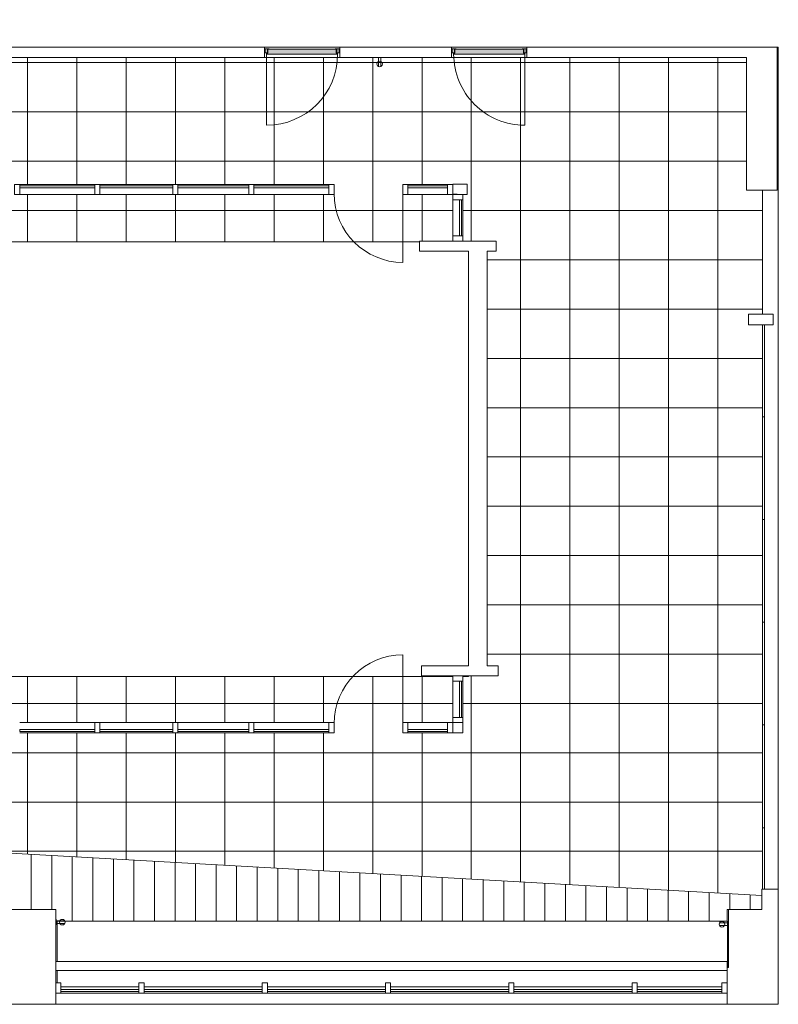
# Model space of a CAD drawing. Header units: inches. Extents: x -721 to 743, y -277 to 235.
# Tile 4 of 4: x 373 to 743, y -277 to 202. Entities that reach past the tile are written whole.
import ezdxf

# ---------------------------------------------------------------- set-up
doc = ezdxf.new("R2010")
doc.units = ezdxf.units.IN
doc.header["$MEASUREMENT"] = 0
for name, color, linetype, lineweight in [('A-ANNO-NOTE', 131, 'Continuous', 13), ('A-DETL-GENF', 92, 'Continuous', 13), ('A-DETL-GENF-HDLN', 1, 'Continuous', 13), ('A-DOOR', 31, 'Continuous', 13), ('A-FLOR', 192, 'Continuous', 13), ('A-FLOR-PATT', 8, 'Continuous', 13), ('A-GLAZ-CURT', 52, 'Continuous', 13), ('A-GLAZ-CWMG', 51, 'Continuous', 13), ('A-WALL', 113, 'Continuous', 13), ('E-ELEC-FIXT', 91, 'Continuous', 13), ('I-WALL', 2, 'Continuous', 13), ('M-EQPM', 50, 'Continuous', 13)]:
    doc.layers.add(name, color=color, linetype=linetype, lineweight=lineweight)

# ---------------------------------------------------------------- blocks, each defined once
blk = doc.blocks.new('Door Single Panel - 36_ x 102_-2236084-Level 15')
at = {"layer": 'A-DETL-GENF'}
blk.add_hatch(color=55, dxfattribs=at).paths.add_polyline_path([(17.27, -0.91), (17.27, -0.37), (16.62, -0.37), (16.62, 1.46), (-16.66, 1.46), (-16.66, -0.37), (-17.31, -0.37), (-17.31, -0.91), (2.51, -0.91)], flags=0)
at = {"layer": 'A-DETL-GENF-HDLN'}
h = blk.add_hatch(color=55, dxfattribs=at)
h.paths.add_polyline_path([(17.88, -0.26), (18, -0.14), (18, 1.59), (17.88, 1.71), (16.82, 1.51), (16.82, -0.14), (16.94, -0.26)], flags=0)
h.paths.add_polyline_path([(-17.88, -0.26), (-16.94, -0.26), (-16.82, -0.14), (-16.8, 1.55), (-17.88, 1.71), (-18, 1.59), (-18, -0.14)], flags=0)
h.paths.add_polyline_path([(16.78, 1.55), (17.88, 1.71), (16.11, 1.71), (16.03, 1.63), (16.11, 1.55)], flags=0)
h.paths.add_polyline_path([(-16.78, 1.55), (-16.11, 1.55), (-16.03, 1.63), (-16.11, 1.71), (-17.88, 1.71)], flags=0)
at = {"layer": 'A-DETL-GENF', "color": 55}
for p, q in [((-18, 1.59), (-18, 0.73)), ((-18, 0.73), (-18, -0.14)), ((-16.11, 1.71), (-17.88, 1.71)), ((-16.82, -0.14), (-16.82, 1.51)), ((-16.78, 1.55), (-16.11, 1.55)), ((16.62, 1.46), (-16.66, 1.46)), ((-16.66, 1.46), (-16.66, -0.37)), ((17.88, 1.71), (16.11, 1.71)), ((16.11, 1.55), (16.78, 1.55)), ((16.62, -0.37), (16.62, 1.46)), ((16.82, 1.51), (16.82, -0.14)), ((18, 0.73), (18, 1.59)), ((18, -0.14), (18, 0.73)), ((-17.88, -0.26), (-16.94, -0.26)), ((-16.66, -0.37), (-17.31, -0.37)), ((-17.31, -0.37), (-17.31, -0.91)), ((-17.31, -0.91), (17.27, -0.91)), ((17.27, -0.37), (16.62, -0.37)), ((16.94, -0.26), (17.88, -0.26)), ((17.27, -0.91), (17.27, -0.37))]:
    blk.add_line(p, q, dxfattribs=at)
for centre, radius, start, end in [((-17.88, 1.59), 0.118, 90, 180), ((-16.78, 1.51), 0.0394, 90, 180), ((-16.11, 1.63), 0.0789, 360, 90), ((-16.11, 1.63), 0.0789, 270, 1.0389), ((16.11, 1.63), 0.0789, 90, 180), ((16.11, 1.63), 0.0789, 178.9611, 270), ((16.78, 1.51), 0.0394, 360, 90), ((17.88, 1.59), 0.118, 360, 90), ((-17.88, -0.14), 0.118, 180, 270), ((-16.94, -0.14), 0.118, 270, 0), ((16.94, -0.14), 0.118, 180, 270), ((17.88, -0.14), 0.118, 270, 360)]:
    blk.add_arc(centre, radius, start, end, dxfattribs=at)
at = {"layer": 'A-DETL-GENF-HDLN', "color": 55}
blk.add_line((-17.31, -0.91), (-17.31, -35.49), dxfattribs=at)
blk.add_arc((-17.31, -0.91), 34.58, 270, 0, dxfattribs=at)
at = {"layer": 'A-DOOR', "color": 55}
for p, q in [((18.39, 2.5), (-18.39, 2.5)), ((-18.39, -2.5), (18.39, -2.5))]:
    blk.add_line(p, q, dxfattribs=at)
blk = doc.blocks.new('Door Single Panel - 36_ x 102_-2236063-Level 15')
at = {"layer": 'A-DETL-GENF'}
blk.add_hatch(color=55, dxfattribs=at).paths.add_polyline_path([(-17.31, 0.91), (-17.31, 0.37), (-16.66, 0.37), (-16.66, -1.46), (16.62, -1.46), (16.62, 0.37), (17.27, 0.37), (17.27, 0.91), (-12.38, 0.91)], flags=0)
at = {"layer": 'A-DETL-GENF-HDLN'}
h = blk.add_hatch(color=55, dxfattribs=at)
h.paths.add_polyline_path([(-16.94, 0.26), (-17.88, 0.26), (-18, 0.14), (-18, -1.59), (-17.88, -1.71), (-16.82, -1.51), (-16.82, 0.14)], flags=0)
h.paths.add_polyline_path([(16.94, 0.26), (16.82, 0.14), (16.8, -1.55), (17.88, -1.71), (18, -1.59), (18, 0.14), (17.88, 0.26)], flags=0)
h.paths.add_polyline_path([(-16.78, -1.55), (-17.88, -1.71), (-16.11, -1.71), (-16.03, -1.63), (-16.11, -1.55)], flags=0)
h.paths.add_polyline_path([(16.11, -1.55), (16.03, -1.63), (16.11, -1.71), (17.88, -1.71), (16.78, -1.55)], flags=0)
at = {"layer": 'A-DETL-GENF', "color": 55}
for p, q in [((-18, -0.73), (-18, 0.14)), ((-17.88, 0.26), (-16.94, 0.26)), ((-17.31, 0.91), (17.27, 0.91)), ((-17.31, 0.37), (-17.31, 0.91)), ((-16.66, 0.37), (-17.31, 0.37)), ((-16.82, 0.14), (-16.82, -1.51)), ((-16.66, -1.46), (-16.66, 0.37)), ((16.62, 0.37), (16.62, -1.46)), ((17.27, 0.37), (16.62, 0.37)), ((16.82, -1.51), (16.82, 0.14)), ((16.94, 0.26), (17.88, 0.26)), ((17.27, 0.91), (17.27, 0.37)), ((18, 0.14), (18, -0.73)), ((-18, -1.59), (-18, -0.73)), ((-16.11, -1.71), (-17.88, -1.71)), ((-16.78, -1.55), (-16.11, -1.55)), ((16.62, -1.46), (-16.66, -1.46)), ((16.11, -1.55), (16.78, -1.55)), ((17.88, -1.71), (16.11, -1.71)), ((18, -0.73), (18, -1.59))]:
    blk.add_line(p, q, dxfattribs=at)
for centre, radius, start, end in [((-17.88, 0.14), 0.118, 90, 180), ((-16.94, 0.14), 0.118, 360, 90), ((16.94, 0.14), 0.118, 90, 180), ((17.88, 0.14), 0.118, 0, 90), ((-17.88, -1.59), 0.118, 180, 270), ((-16.78, -1.51), 0.0394, 180, 270), ((-16.11, -1.63), 0.0789, 358.9611, 90), ((-16.11, -1.63), 0.0789, 270, 0), ((16.11, -1.63), 0.0789, 90, 181.0389), ((16.11, -1.63), 0.0789, 180, 270), ((16.78, -1.51), 0.0394, 270, 0), ((17.88, -1.59), 0.118, 270, 0)]:
    blk.add_arc(centre, radius, start, end, dxfattribs=at)
at = {"layer": 'A-DETL-GENF-HDLN', "color": 55}
blk.add_line((-17.31, 0.91), (-17.31, 35.49), dxfattribs=at)
blk.add_arc((-17.31, 0.91), 34.58, 360, 90, dxfattribs=at)
at = {"layer": 'A-DOOR', "color": 55}
for p, q in [((-18.39, 2.5), (18.39, 2.5)), ((18.39, -2.5), (-18.39, -2.5))]:
    blk.add_line(p, q, dxfattribs=at)
blk = doc.blocks.new('System Panel - Glazed-2238465-Level 15')
at = {"layer": 'A-GLAZ-CURT', "color": 8, "lineweight": 20}
for p, q in [((22.375, 1.75), (-22.375, 1.75)), ((-22.375, 1.75), (-22.375, 0.75)), ((-22.375, 0.75), (22.375, 0.75)), ((22.375, 0.75), (22.375, 1.75))]:
    blk.add_line(p, q, dxfattribs=at)
blk = doc.blocks.new('Rectangular Mullion - 2_5_ x 5_ rectangular 2-2238456-Level 15')
at = {"layer": 'A-GLAZ-CWMG', "color": 8, "lineweight": 20}
for p, q in [((0, 6), (-5.25, 6)), ((-5.25, 6), (-5.25, -6)), ((0, -6), (0, 6)), ((-5.25, -6), (0, -6))]:
    blk.add_line(p, q, dxfattribs=at)
blk = doc.blocks.new('System Panel - Glazed-2238520-Level 15')
at = {"layer": 'A-GLAZ-CURT', "color": 8, "lineweight": 20}
for p, q in [((25, 1.75), (-25, 1.75)), ((-25, 1.75), (-25, 0.75)), ((-25, 0.75), (25, 0.75)), ((25, 0.75), (25, 1.75))]:
    blk.add_line(p, q, dxfattribs=at)
blk = doc.blocks.new('System Panel - Glazed-2594239-Level 15')
at = {"layer": 'A-GLAZ-CURT', "color": 8, "lineweight": 20}
for p, q in [((14.98, 1.75), (-14.98, 1.75)), ((-14.98, 1.75), (-14.98, 0.75)), ((-14.98, 0.75), (14.98, 0.75)), ((14.98, 0.75), (14.98, 1.75))]:
    blk.add_line(p, q, dxfattribs=at)
blk = doc.blocks.new('System Panel - Glazed-2246619-Level 15')
at = {"layer": 'A-GLAZ-CURT', "color": 8, "lineweight": 20}
for p, q in [((20.625, 1.75), (-20.625, 1.75)), ((-20.625, 1.75), (-20.625, 0.75)), ((-20.625, 0.75), (20.625, 0.75)), ((20.625, 0.75), (20.625, 1.75))]:
    blk.add_line(p, q, dxfattribs=at)
blk = doc.blocks.new('Rectangular Mullion - 2_5_ x 5_ rectangular-2246615-Level 15')
at = {"layer": 'A-GLAZ-CWMG', "color": 55}
blk.add_line((673.86, -271.69), (715.11, -271.69), dxfattribs=at)
blk = doc.blocks.new('Rectangular Mullion - 2_5_ x 5_ rectangular-2246062-Level 15')
at = {"layer": 'A-GLAZ-CWMG', "color": 8, "lineweight": 20}
for p, q in [((-2.5, 2.5), (0, 2.5)), ((-2.5, -2.5), (-2.5, 2.5)), ((0, 2.5), (0, -2.5)), ((0, -2.5), (-2.5, -2.5))]:
    blk.add_line(p, q, dxfattribs=at)
blk = doc.blocks.new('Rectangular Mullion - 2_5_ x 5_ rectangular-2246063-Level 15')
at = {"layer": 'A-GLAZ-CWMG', "color": 8, "lineweight": 20}
for p, q in [((0, 2.5), (-2.5, 2.5)), ((-2.5, 2.5), (-2.5, -2.5)), ((0, -2.5), (0, 2.5)), ((-2.5, -2.5), (0, -2.5))]:
    blk.add_line(p, q, dxfattribs=at)
blk = doc.blocks.new('System Panel - Glazed-2246669-Level 15')
at = {"layer": 'A-GLAZ-CURT', "color": 8, "lineweight": 20}
for p, q in [((28.75, 1.75), (-28.75, 1.75)), ((-28.75, 1.75), (-28.75, 0.75)), ((-28.75, 0.75), (28.75, 0.75)), ((28.75, 0.75), (28.75, 1.75))]:
    blk.add_line(p, q, dxfattribs=at)
blk = doc.blocks.new('Rectangular Mullion - 2_5_ x 5_ rectangular-2246667-Level 15')
at = {"layer": 'A-GLAZ-CWMG', "color": 55}
blk.add_line((433.86, -271.69), (491.36, -271.69), dxfattribs=at)
blk = doc.blocks.new('Rectangular Mullion - 2_5_ x 5_ rectangular-2246160-Level 15')
at = {"layer": 'A-GLAZ-CWMG', "color": 8, "lineweight": 20}
for p, q in [((-1.25, 2.5), (1.25, 2.5)), ((-1.25, -2.5), (-1.25, 2.5)), ((1.25, 2.5), (1.25, -2.5)), ((1.25, -2.5), (-1.25, -2.5))]:
    blk.add_line(p, q, dxfattribs=at)
blk = doc.blocks.new('System Panel - Glazed-2246735-Level 15')
at = {"layer": 'A-GLAZ-CURT', "color": 8, "lineweight": 20}
for p, q in [((19, 1.75), (-19, 1.75)), ((-19, 1.75), (-19, 0.75)), ((-19, 0.75), (19, 0.75)), ((19, 0.75), (19, 1.75))]:
    blk.add_line(p, q, dxfattribs=at)
blk = doc.blocks.new('Rectangular Mullion - 2_5_ x 5_ rectangular-2246734-Level 15')
at = {"layer": 'A-GLAZ-CWMG', "color": 55}
blk.add_line((393.36, -271.69), (431.36, -271.69), dxfattribs=at)
blk = doc.blocks.new('Radiator - Radiator-2247197-Level 15')
at = {"layer": 'M-EQPM', "color": 55}
for p, q in [((391.61, -236.63), (391.61, -256.28)), ((717.79, -236.63), (391.61, -236.63)), ((717.79, -259.19), (717.79, -236.63)), ((391.61, -260.74), (391.61, -266.69)), ((393.36, -268.69), (431.36, -268.69)), ((433.86, -268.69), (491.36, -268.69)), ((493.86, -268.69), (551.36, -268.69)), ((553.86, -268.69), (611.36, -268.69)), ((613.86, -268.69), (671.36, -268.69)), ((673.86, -268.69), (715.11, -268.69))]:
    blk.add_line(p, q, dxfattribs=at)
blk = doc.blocks.new('Radiator3 - Radiator-2247351-Level 15')
at = {"layer": 'M-EQPM', "color": 55}
for p, q in [((717.61, -256.28), (390.86, -256.28)), ((717.61, -259.19), (717.61, -256.28)), ((390.86, -260.74), (717.61, -260.74))]:
    blk.add_line(p, q, dxfattribs=at)
blk = doc.blocks.new('Door-Curtain-Wall-Single-Glass - Door-Curtain-Wall-Single-Wood-2380257-Level 15')
at = {"layer": 'A-DOOR', "color": 55}
blk.add_line((16.75, 2.5), (16.75, 35.5), dxfattribs=at)
blk.add_arc((16.75, 2), 33.5, 90, 180, dxfattribs=at)
blk = doc.blocks.new('Rectangular Mullion - 2_5_ x 5_ rectangular-2353098-Level 15')
at = {"layer": 'A-GLAZ-CWMG', "color": 8, "lineweight": 20}
for p, q in [((0, 2.5), (-2.5, 2.5)), ((-2.5, 2.5), (-2.5, -2.5)), ((0, -2.5), (0, 2.5)), ((-2.5, -2.5), (0, -2.5))]:
    blk.add_line(p, q, dxfattribs=at)
blk = doc.blocks.new('System Panel - Glazed-2353099-Level 15')
at = {"layer": 'A-GLAZ-CURT', "color": 8, "lineweight": 20}
for p, q in [((9.625, 1.75), (-9.625, 1.75)), ((-9.625, 1.75), (-9.625, 0.75)), ((-9.625, 0.75), (9.625, 0.75)), ((9.625, 0.75), (9.625, 1.75))]:
    blk.add_line(p, q, dxfattribs=at)
blk = doc.blocks.new('System Panel - Glazed-2354489-Level 15')
at = {"layer": 'A-GLAZ-CURT', "color": 8, "lineweight": 20}
for p, q in [((18.25, 1.75), (-18.25, 1.75)), ((-18.25, 1.75), (-18.25, 0.75)), ((-18.25, 0.75), (18.25, 0.75)), ((18.25, 0.75), (18.25, 1.75))]:
    blk.add_line(p, q, dxfattribs=at)
blk = doc.blocks.new('System Panel - Glazed-2354490-Level 15')
at = {"layer": 'A-GLAZ-CURT', "color": 8, "lineweight": 20}
for p, q in [((17.25, 1.75), (-17.25, 1.75)), ((-17.25, 1.75), (-17.25, 0.75)), ((-17.25, 0.75), (17.25, 0.75)), ((17.25, 0.75), (17.25, 1.75))]:
    blk.add_line(p, q, dxfattribs=at)
blk = doc.blocks.new('System Panel - Glazed-2354488-Level 15')
at = {"layer": 'A-GLAZ-CURT', "color": 8, "lineweight": 20}
for p, q in [((17.75, 1.75), (-17.75, 1.75)), ((-17.75, 1.75), (-17.75, 0.75)), ((-17.75, 0.75), (17.75, 0.75)), ((17.75, 0.75), (17.75, 1.75))]:
    blk.add_line(p, q, dxfattribs=at)
blk = doc.blocks.new('Rectangular Mullion - 2_5_ x 5_ rectangular-2353001-Level 15')
at = {"layer": 'A-GLAZ-CWMG', "color": 55}
for p, q in [((134.31, -140.06), (153.56, -140.06)), ((153.56, -145.06), (134.31, -145.06))]:
    blk.add_line(p, q, dxfattribs=at)
blk = doc.blocks.new('Rectangular Mullion - 2_5_ x 5_ rectangular-2354402-Level 15')
at = {"layer": 'A-GLAZ-CWMG', "color": 55}
for p, q in [((487.31, -140.06), (523.81, -140.06)), ((523.81, -145.06), (487.31, -145.06))]:
    blk.add_line(p, q, dxfattribs=at)
blk = doc.blocks.new('Rectangular Mullion - 2_5_ x 5_ rectangular-2354403-Level 15')
at = {"layer": 'A-GLAZ-CWMG', "color": 55}
for p, q in [((450.31, -140.06), (484.81, -140.06)), ((484.81, -145.06), (450.31, -145.06))]:
    blk.add_line(p, q, dxfattribs=at)
blk = doc.blocks.new('Rectangular Mullion - 2_5_ x 5_ rectangular-2354404-Level 15')
at = {"layer": 'A-GLAZ-CWMG', "color": 55}
for p, q in [((412.31, -140.06), (447.81, -140.06)), ((447.81, -145.06), (412.31, -145.06))]:
    blk.add_line(p, q, dxfattribs=at)
blk = doc.blocks.new('Rectangular Mullion - 2_5_ x 5_ rectangular-2353096-Level 15')
at = {"layer": 'A-GLAZ-CWMG', "color": 8, "lineweight": 20}
for p, q in [((-1.25, 2.5), (1.25, 2.5)), ((-1.25, -2.5), (-1.25, 2.5)), ((1.25, 2.5), (1.25, -2.5)), ((1.25, -2.5), (-1.25, -2.5))]:
    blk.add_line(p, q, dxfattribs=at)
blk = doc.blocks.new('System Panel - Glazed-2354727-Level 15')
at = {"layer": 'A-GLAZ-CURT', "color": 8, "lineweight": 20}
for p, q in [((8.87, 1.75), (-8.87, 1.75)), ((-8.87, 1.75), (-8.87, 0.75)), ((-8.87, 0.75), (8.87, 0.75)), ((8.87, 0.75), (8.87, 1.75))]:
    blk.add_line(p, q, dxfattribs=at)
blk = doc.blocks.new('Rectangular Mullion - 2_5_ x 5_ rectangular-2353100-Level 15')
at = {"layer": 'A-GLAZ-CWMG', "color": 8, "lineweight": 20}
for p, q in [((-2.5, 2.5), (0, 2.5)), ((-2.5, -2.5), (-2.5, 2.5)), ((0, 2.5), (0, -2.5)), ((0, -2.5), (-2.5, -2.5))]:
    blk.add_line(p, q, dxfattribs=at)
blk = doc.blocks.new('Rectangular Mullion - 2_5_ x 5_ rectangular-2354648-Level 15')
at = {"layer": 'A-GLAZ-CWMG', "color": 55}
for p, q in [((584.06, -137.56), (584.06, -119.82)), ((589.06, -119.82), (589.06, -137.56))]:
    blk.add_line(p, q, dxfattribs=at)
blk = doc.blocks.new('Door-Curtain-Wall-Single-Glass - Door-Curtain-Wall-Single-Wood-2380260-Level 15')
at = {"layer": 'A-DOOR', "color": 55}
blk.add_line((16.75, -2.5), (16.75, -35.5), dxfattribs=at)
blk.add_arc((16.75, -2), 33.5, 180, 270, dxfattribs=at)
blk = doc.blocks.new('Rectangular Mullion - 2_5_ x 5_ rectangular-2376349-Level 15')
at = {"layer": 'A-GLAZ-CWMG', "color": 8, "lineweight": 20}
for p, q in [((0, 2.5), (-2.5, 2.5)), ((-2.5, 2.5), (-2.5, -2.5)), ((0, -2.5), (0, 2.5)), ((-2.5, -2.5), (0, -2.5))]:
    blk.add_line(p, q, dxfattribs=at)
blk = doc.blocks.new('System Panel - Glazed-2376350-Level 15')
at = {"layer": 'A-GLAZ-CURT', "color": 8, "lineweight": 20}
for p, q in [((9.625, -0.75), (-9.625, -0.75)), ((-9.625, -0.75), (-9.625, -1.75)), ((-9.625, -1.75), (9.625, -1.75)), ((9.625, -1.75), (9.625, -0.75))]:
    blk.add_line(p, q, dxfattribs=at)
blk = doc.blocks.new('System Panel - Glazed-2376364-Level 15')
at = {"layer": 'A-GLAZ-CURT', "color": 8, "lineweight": 20}
for p, q in [((18.25, -0.75), (-18.25, -0.75)), ((-18.25, -0.75), (-18.25, -1.75)), ((-18.25, -1.75), (18.25, -1.75)), ((18.25, -1.75), (18.25, -0.75))]:
    blk.add_line(p, q, dxfattribs=at)
blk = doc.blocks.new('System Panel - Glazed-2376365-Level 15')
at = {"layer": 'A-GLAZ-CURT', "color": 8, "lineweight": 20}
for p, q in [((17.25, -0.75), (-17.25, -0.75)), ((-17.25, -0.75), (-17.25, -1.75)), ((-17.25, -1.75), (17.25, -1.75)), ((17.25, -1.75), (17.25, -0.75))]:
    blk.add_line(p, q, dxfattribs=at)
blk = doc.blocks.new('System Panel - Glazed-2376366-Level 15')
at = {"layer": 'A-GLAZ-CURT', "color": 8, "lineweight": 20}
for p, q in [((17.75, -0.75), (-17.75, -0.75)), ((-17.75, -0.75), (-17.75, -1.75)), ((-17.75, -1.75), (17.75, -1.75)), ((17.75, -1.75), (17.75, -0.75))]:
    blk.add_line(p, q, dxfattribs=at)
blk = doc.blocks.new('Rectangular Mullion - 2_5_ x 5_ rectangular-2376320-Level 15')
at = {"layer": 'A-GLAZ-CWMG', "color": 55}
for p, q in [((562.31, 122.03), (581.56, 122.03)), ((581.56, 117.03), (562.31, 117.03))]:
    blk.add_line(p, q, dxfattribs=at)
blk = doc.blocks.new('Rectangular Mullion - 2_5_ x 5_ rectangular-2376321-Level 15')
at = {"layer": 'A-GLAZ-CWMG', "color": 55}
for p, q in [((487.31, 122.03), (523.81, 122.03)), ((523.81, 117.03), (487.31, 117.03))]:
    blk.add_line(p, q, dxfattribs=at)
blk = doc.blocks.new('Rectangular Mullion - 2_5_ x 5_ rectangular-2376322-Level 15')
at = {"layer": 'A-GLAZ-CWMG', "color": 55}
for p, q in [((450.31, 122.03), (484.81, 122.03)), ((484.81, 117.03), (450.31, 117.03))]:
    blk.add_line(p, q, dxfattribs=at)
blk = doc.blocks.new('Rectangular Mullion - 2_5_ x 5_ rectangular-2376323-Level 15')
at = {"layer": 'A-GLAZ-CWMG', "color": 55}
for p, q in [((412.31, 122.03), (447.81, 122.03)), ((447.81, 117.03), (412.31, 117.03))]:
    blk.add_line(p, q, dxfattribs=at)
blk = doc.blocks.new('Rectangular Mullion - 2_5_ x 5_ rectangular-2376326-Level 15')
at = {"layer": 'A-GLAZ-CWMG', "color": 8, "lineweight": 20}
for p, q in [((-1.25, 2.5), (1.25, 2.5)), ((-1.25, -2.5), (-1.25, 2.5)), ((1.25, 2.5), (1.25, -2.5)), ((1.25, -2.5), (-1.25, -2.5))]:
    blk.add_line(p, q, dxfattribs=at)
blk = doc.blocks.new('System Panel - Glazed-2376394-Level 15')
at = {"layer": 'A-GLAZ-CURT', "color": 8, "lineweight": 20}
for p, q in [((8.8, -0.75), (-8.8, -0.75)), ((-8.8, -0.75), (-8.8, -1.75)), ((-8.8, -1.75), (8.8, -1.75)), ((8.8, -1.75), (8.8, -0.75))]:
    blk.add_line(p, q, dxfattribs=at)
blk = doc.blocks.new('Rectangular Mullion - 2_5_ x 5_ rectangular-2376352-Level 15')
at = {"layer": 'A-GLAZ-CWMG', "color": 8, "lineweight": 20}
for p, q in [((-2.5, 2.5), (0, 2.5)), ((-2.5, -2.5), (-2.5, 2.5)), ((0, 2.5), (0, -2.5)), ((0, -2.5), (-2.5, -2.5))]:
    blk.add_line(p, q, dxfattribs=at)
blk = doc.blocks.new('Rectangular Mullion - 2_5_ x 5_ rectangular-2376373-Level 15')
at = {"layer": 'A-GLAZ-CWMG', "color": 55}
for p, q in [((584.06, 96.92), (584.06, 114.53)), ((589.06, 114.53), (589.06, 96.92))]:
    blk.add_line(p, q, dxfattribs=at)
blk = doc.blocks.new('Power-Recessed-All2 - Duplex-Standard 2-V4-Level 15')
at = {"layer": 'E-ELEC-FIXT', "color": 55}
for p, q in [((26.61, -235.81), (26.43, -235.81)), ((26.43, -238.56), (26.61, -238.56)), ((26.61, -235.81), (26.61, -238.56))]:
    blk.add_line(p, q, dxfattribs=at)

msp = doc.modelspace()

# ---------------------------------------------------------------- hatches: boundary and pattern name
at = {"layer": 'A-FLOR-PATT', "lineweight": 9}
h = msp.add_hatch(dxfattribs=at)
h.set_pattern_fill('FP_3', color=135, style=0, pattern_type=2)
h.set_pattern_definition([(0, (257.12, 61.28), (0, 24), []), (90, (257.12, 61.28), (-24, 1e-15), [])])
h.paths.add_polyline_path([(734.56, -224.19), (734.56, -221.16), (734.81, -221.16), (734.81, 53.56), (728.06, 53.56), (728.06, 58.81), (734.81, 58.81), (734.81, 119.14), (727.05, 119.14), (727.05, 183.81), (-109.69, 183.81), (-109.69, 197.2), (-109.85, 197.2), (-109.85, 200.45), (-142.08, 200.45), (-142.08, 201.45), (-109.85, 201.45), (-109.85, 202.2), (-240.08, 202.2), (-240.08, 201.45), (-208.08, 201.45), (-208.08, 200.45), (-240.08, 200.45), (-240.08, 197.2), (-241.06, 197.2), (-241.06, -169.29), (680.66, -221.16)], flags=0)
h.paths.add_polyline_path([(584.06, 117.03), (586.17, 117.03), (586.17, 117.18), (584.06, 117.18)], flags=0)
h.paths.add_polyline_path([(581.56, -145.06), (559.81, -145.06), (559.81, -140.06), (584.06, -140.06), (584.06, -117.54), (161.06, -117.54), (161.06, -140.06), (186.31, -140.06), (186.31, -145.06), (131.81, -145.06), (131.81, -140.06), (156.06, -140.06), (156.06, -117.54), (-14.94, -117.54), (-14.94, -140.06), (98.31, -140.06), (98.31, -145.06), (-19.94, -145.06), (-19.94, -117.54), (-23.05, -117.54), (-23.05, -117.06), (-35.64, -117.06), (-35.64, -112.06), (-32.05, -112.06), (-32.05, 89.03), (-36.3, 89.03), (-36.3, 94.03), (-19.94, 94.03), (-19.94, 117.18), (-20.83, 117.18), (-20.83, 122.18), (-15.83, 122.18), (-15.83, 122.03), (98.31, 122.03), (98.31, 117.03), (-14.94, 117.03), (-14.94, 94.03), (-0.3, 94.03), (-0.3, 93.98), (140.27, 93.98), (140.27, 94.14), (155.49, 94.14), (155.49, 94.28), (156.06, 94.28), (156.06, 116.28), (155.49, 116.28), (155.49, 117.03), (131.81, 117.03), (131.81, 122.03), (155.49, 122.03), (155.49, 122.18), (160.49, 122.18), (160.49, 122.03), (186.31, 122.03), (186.31, 117.03), (160.49, 117.03), (160.49, 116.28), (161.06, 116.28), (161.06, 94.28), (160.49, 94.28), (160.49, 94.14), (176.27, 94.14), (176.27, 93.98), (567.91, 93.98), (567.91, 94.42), (584.06, 94.42), (584.06, 117.03), (559.81, 117.03), (559.81, 122.03), (584.06, 122.03), (584.06, 122.18), (591.17, 122.18), (591.17, 117.03), (589.06, 117.03), (589.06, 94.42), (605.16, 94.42), (605.16, 89.42), (600.79, 89.42), (600.79, -112.32), (606.21, -112.32), (606.21, -117.32), (591.79, -117.32), (591.79, -117.54), (589.06, -117.54), (589.06, -145.06), (584.06, -145.06)], flags=0)
h.paths.add_polyline_path([(526.31, -145.06), (219.81, -145.06), (219.81, -140.06), (526.31, -140.06), (526.31, -144.31)], flags=0)
h.paths.add_polyline_path([(526.31, 117.03), (219.81, 117.03), (219.81, 122.03), (526.31, 122.03), (526.31, 119.72)], flags=0)
h = msp.add_hatch(dxfattribs=at)
h.set_pattern_fill('FP_2', style=0, pattern_type=2)
h.set_pattern_definition([(270, (-351.093, -276.302), (10, 6e-16), [])])
h.paths.add_polyline_path([(390.86, -266.69), (391.61, -266.69), (391.61, -260.74), (390.86, -260.74)], flags=0)
h.paths.add_polyline_path([(-13.33, -266.69), (-10.83, -266.69), (-10.83, -262.69), (-337.57, -262.69), (-337.57, -266.69), (-54.58, -266.69)], flags=0)
h.paths.add_polyline_path([(26.43, -266.69), (26.86, -266.69), (26.86, -260.74), (26.43, -260.74)], flags=0)
h.paths.add_polyline_path([(26.86, -256.28), (26.86, -236.63), (353.17, -236.63), (353.17, -231.08), (390.86, -231.08), (390.86, -235.81), (391.05, -235.81), (391.05, -238.56), (390.86, -238.56), (390.86, -256.28), (391.61, -256.28), (391.61, -236.63), (717.71, -236.63), (717.71, -230.97), (734.56, -230.97), (734.56, -224.19), (-238.06, -169.46), (-238.06, 182.42), (-509.56, 182.42), (-535.72, 156.26), (-537.14, 157.67), (-512.39, 182.42), (-580.73, 182.42), (-555.98, 157.67), (-557.4, 156.26), (-583.56, 182.42), (-716.06, 182.42), (-716.06, 123.54), (-632.88, 123.54), (-632.88, 117.54), (-668.7, 117.54), (-668.7, -187.31), (-630.94, -187.31), (-630.94, -193.31), (-702.31, -193.31), (-702.31, -236.63), (-375.56, -236.63), (-375.56, -232.25), (-337.57, -232.25), (-337.57, -236.63), (-10.83, -236.63), (-10.83, -231.14), (26.43, -231.14), (26.43, -235.81), (26.61, -235.81), (26.61, -238.56), (26.43, -238.56), (26.43, -256.28), (26.61, -256.28)], flags=0)
h.paths.add_polyline_path([(-397.24, -48.1), (-401.76, -47.6), (-406.21, -46.63), (-410.52, -45.17), (-414.64, -43.27), (-418.54, -40.92), (-422.16, -38.17), (-425.46, -35.04), (-428.41, -31.58), (-430.96, -27.81), (-433.09, -23.79), (-434.77, -19.57), (-435.99, -15.19), (-436.72, -10.7), (-436.97, -6.16), (-436.72, -1.62), (-435.99, 2.87), (-434.77, 7.25), (-433.09, 11.48), (-430.96, 15.5), (-428.41, 19.26), (-425.46, 22.73), (-422.16, 25.85), (-418.54, 28.61), (-414.64, 30.95), (-410.52, 32.86), (-406.21, 34.31), (-401.76, 35.29), (-397.24, 35.78), (-392.7, 35.78), (-388.18, 35.29), (-383.73, 34.31), (-379.42, 32.86), (-375.3, 30.95), (-371.4, 28.61), (-367.78, 25.85), (-364.48, 22.73), (-361.53, 19.26), (-358.98, 15.5), (-356.85, 11.48), (-355.17, 7.25), (-353.95, 2.87), (-353.22, -1.62), (-352.97, -6.16), (-353.22, -10.7), (-353.95, -15.19), (-355.17, -19.57), (-356.85, -23.79), (-358.98, -27.81), (-361.53, -31.58), (-364.48, -35.04), (-367.78, -38.17), (-371.4, -40.92), (-375.3, -43.27), (-379.42, -45.17), (-383.73, -46.63), (-388.18, -47.6), (-392.7, -48.1), (-394.46, -48.1)], flags=0)
h.paths.add_polyline_path([(-461.73, 32.49), (-466.28, 32.49), (-470.8, 32.98), (-475.24, 33.96), (-479.55, 35.41), (-483.68, 37.32), (-487.58, 39.67), (-491.2, 42.42), (-494.5, 45.55), (-497.44, 49.01), (-499.99, 52.78), (-502.13, 56.79), (-503.81, 61.02), (-505.02, 65.4), (-505.76, 69.89), (-506.01, 74.43), (-505.76, 78.97), (-505.02, 83.46), (-503.81, 87.84), (-502.13, 92.07), (-499.99, 96.08), (-497.44, 99.85), (-494.5, 103.31), (-491.2, 106.44), (-487.58, 109.19), (-483.68, 111.54), (-479.55, 113.45), (-475.24, 114.9), (-470.8, 115.88), (-466.28, 116.37), (-461.73, 116.37), (-457.21, 115.88), (-452.77, 114.9), (-448.46, 113.45), (-444.33, 111.54), (-440.44, 109.19), (-436.82, 106.44), (-433.52, 103.31), (-430.57, 99.85), (-428.02, 96.08), (-425.89, 92.07), (-424.21, 87.84), (-422.99, 83.46), (-422.25, 78.97), (-422.01, 74.43), (-422.25, 69.89), (-422.99, 65.4), (-424.21, 61.02), (-425.89, 56.79), (-428.02, 52.78), (-430.57, 49.01), (-433.52, 45.55), (-436.82, 42.42), (-440.44, 39.67), (-444.33, 37.32), (-448.46, 35.41), (-452.77, 33.96), (-457.21, 32.98)], flags=0)
h.paths.add_polyline_path([(-329.21, 39.74), (-333.73, 40.24), (-338.17, 41.21), (-342.48, 42.67), (-346.61, 44.58), (-350.5, 46.92), (-354.12, 49.67), (-357.43, 52.8), (-360.37, 56.27), (-362.92, 60.03), (-365.05, 64.05), (-366.73, 68.27), (-367.95, 72.65), (-368.69, 77.14), (-368.93, 81.68), (-368.69, 86.22), (-367.95, 90.71), (-366.73, 95.09), (-365.05, 99.32), (-362.92, 103.34), (-360.37, 107.1), (-357.43, 110.57), (-354.12, 113.69), (-350.5, 116.45), (-346.61, 118.79), (-342.48, 120.7), (-338.17, 122.15), (-333.73, 123.13), (-329.21, 123.62), (-324.66, 123.62), (-320.14, 123.13), (-315.7, 122.15), (-311.39, 120.7), (-307.26, 118.79), (-303.36, 116.45), (-299.74, 113.69), (-296.44, 110.57), (-293.5, 107.1), (-290.95, 103.34), (-288.82, 99.32), (-287.13, 95.09), (-285.92, 90.71), (-285.18, 86.22), (-284.93, 81.68), (-285.18, 77.14), (-285.92, 72.65), (-287.13, 68.27), (-288.82, 64.05), (-290.95, 60.03), (-293.59, 56.15), (-296.44, 52.8), (-299.74, 49.67), (-303.36, 46.92), (-307.26, 44.58), (-311.39, 42.67), (-315.7, 41.21), (-320.14, 40.24), (-324.66, 39.74)], flags=0)

# ---------------------------------------------------------------- linework, layer by layer
at = {"layer": 'A-ANNO-NOTE', "color": 55}
for p, q in [((547.88, 183.81), (547.88, 181.85)), ((547.88, 183.81), (547.88, 179.41)), ((549.12, 183.81), (549.12, 181.85)), ((549.12, 183.81), (549.12, 179.41)), ((390.86, -236.57), (392.82, -236.57)), ((390.86, -236.57), (395.26, -236.57)), ((390.86, -237.8), (392.82, -237.8)), ((390.86, -237.8), (395.26, -237.8)), ((718.29, -237.57), (713.89, -237.57)), ((718.29, -238.8), (713.89, -238.8)), ((718.29, -237.57), (716.34, -237.57)), ((718.29, -238.8), (716.34, -238.8))]:
    msp.add_line(p, q, dxfattribs=at)
for centre in [(548.5, 180.63), (394.04, -237.19), (715.12, -238.19)]:
    msp.add_circle(centre, 1.37, dxfattribs=at)
at = {"layer": 'A-FLOR', "color": 55}
for p, q in [((529.2, 188.81), (492.41, 188.81)), ((620.2, 188.81), (583.41, 188.81)), ((742.56, 188.81), (742.06, 188.81)), ((742.56, -221.16), (742.56, 188.81)), ((529.2, 183.81), (492.41, 183.81)), ((620.2, 183.81), (583.41, 183.81)), ((734.81, 58.81), (734.81, 119.14)), ((176.27, 93.98), (567.91, 93.98)), ((584.06, -117.54), (161.06, -117.54)), ((591.79, -117.54), (589.06, -117.54)), ((591.79, -117.32), (591.79, -117.54)), ((-241.06, -169.29), (734.56, -224.19)), ((717.71, -236.63), (717.71, -230.97)), ((717.71, -230.97), (718.29, -230.97)), ((390.86, -277.19), (717.61, -277.19))]:
    msp.add_line(p, q, dxfattribs=at)
at = {"layer": 'A-WALL', "color": 8, "lineweight": 20}
for p, q in [((727.05, 183.81), (727.05, 119.14)), ((727.05, 119.14), (737.06, 119.14)), ((591.79, 89.42), (591.79, -112.32)), ((600.79, -112.32), (600.79, 89.42)), ((734.56, -221.16), (734.56, -230.97)), ((742.56, -221.16), (734.56, -221.16)), ((742.56, -277.19), (742.56, -221.16)), ((390.86, -231.08), (353.17, -231.08)), ((390.86, -259.19), (390.86, -231.08)), ((718.29, -230.97), (718.29, -259.19)), ((734.56, -230.97), (718.29, -230.97)), ((390.86, -277.19), (390.86, -259.19)), ((718.29, -259.19), (717.61, -259.19)), ((717.61, -259.19), (717.61, -277.19)), ((353.17, -277.19), (390.86, -277.19)), ((717.61, -277.19), (742.56, -277.19))]:
    msp.add_line(p, q, dxfattribs=at)
at = {"layer": 'I-WALL', "color": 8, "lineweight": 20}
for p, q in [((492.41, 188.81), (250.2, 188.81)), ((492.41, 183.81), (492.41, 188.81)), ((583.41, 188.81), (529.2, 188.81)), ((529.2, 188.81), (529.2, 183.81)), ((583.41, 183.81), (583.41, 188.81)), ((742.06, 188.81), (620.2, 188.81)), ((620.2, 188.81), (620.2, 183.81)), ((742.06, 119.14), (742.06, 188.81)), ((250.2, 183.81), (492.41, 183.81)), ((529.2, 183.81), (583.41, 183.81)), ((620.2, 183.81), (727.05, 183.81)), ((591.17, 122.18), (584.06, 122.18)), ((584.06, 122.18), (584.06, 117.18)), ((591.17, 117.03), (591.17, 122.18)), ((584.06, 117.18), (586.17, 117.18)), ((586.17, 117.18), (586.17, 117.03)), ((586.17, 117.03), (591.17, 117.03)), ((737.06, 119.14), (742.06, 119.14)), ((605.16, 94.42), (567.91, 94.42)), ((567.91, 94.42), (567.91, 89.42)), ((605.16, 89.42), (605.16, 94.42)), ((567.91, 89.42), (591.79, 89.42)), ((600.79, 89.42), (605.16, 89.42)), ((591.79, -112.32), (568.96, -112.32)), ((568.96, -112.32), (568.96, -117.32)), ((606.21, -112.32), (600.79, -112.32)), ((606.21, -117.32), (606.21, -112.32)), ((568.96, -117.32), (606.21, -117.32)), ((589.06, -140.06), (584.06, -140.06)), ((584.06, -140.06), (584.06, -145.06)), ((589.06, -145.06), (589.06, -140.06)), ((584.06, -145.06), (589.06, -145.06))]:
    msp.add_line(p, q, dxfattribs=at)

# ---------------------------------------------------------------- block references
at = {"layer": 'A-DOOR', "color": 55}
for name, p in [('Door Single Panel - 36_ x 102_-2236084-Level 15', (510.81, 186.31)), ('Door-Curtain-Wall-Single-Glass - Door-Curtain-Wall-Single-Wood-2380260-Level 15', (543.06, 119.53)), ('Door-Curtain-Wall-Single-Glass - Door-Curtain-Wall-Single-Wood-2380257-Level 15', (543.06, -142.56))]:
    msp.add_blockref(name, p, dxfattribs=at)
at = {"layer": 'A-DOOR', "color": 55, "rotation": 180}
msp.add_blockref('Door Single Panel - 36_ x 102_-2236063-Level 15', (601.81, 186.31), dxfattribs=at)
at = {"layer": 'A-GLAZ-CURT', "color": 55}
for name, p, rotation in [('System Panel - Glazed-2376364-Level 15', (391.56, 119.53), 180), ('System Panel - Glazed-2376366-Level 15', (430.06, 119.53), 180), ('System Panel - Glazed-2376365-Level 15', (467.56, 119.53), 180), ('System Panel - Glazed-2376364-Level 15', (505.56, 119.53), 180), ('System Panel - Glazed-2376350-Level 15', (571.94, 119.53), 180), ('System Panel - Glazed-2376394-Level 15', (586.56, 105.73), 89.99999999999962), ('System Panel - Glazed-2238465-Level 15', (734.06, 31.19), 269.9999999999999), ('System Panel - Glazed-2238520-Level 15', (734.06, -16.19), 269.9999999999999), ('System Panel - Glazed-2238520-Level 15', (734.06, -66.19), 269.9999999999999), ('System Panel - Glazed-2238520-Level 15', (734.06, -116.19), 269.9999999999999), ('System Panel - Glazed-2354727-Level 15', (586.56, -128.69), 270), ('System Panel - Glazed-2354489-Level 15', (391.56, -142.56), 180), ('System Panel - Glazed-2354488-Level 15', (430.06, -142.56), 180), ('System Panel - Glazed-2354490-Level 15', (467.56, -142.56), 180), ('System Panel - Glazed-2354489-Level 15', (505.56, -142.56), 180), ('System Panel - Glazed-2353099-Level 15', (571.94, -142.56), 180), ('System Panel - Glazed-2238520-Level 15', (734.06, -166.19), 269.9999999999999), ('System Panel - Glazed-2594239-Level 15', (734.06, -206.17), 269.9999999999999), ('System Panel - Glazed-2246735-Level 15', (412.36, -269.19), 180), ('System Panel - Glazed-2246669-Level 15', (462.61, -269.19), 180), ('System Panel - Glazed-2246669-Level 15', (522.61, -269.19), 180), ('System Panel - Glazed-2246669-Level 15', (582.61, -269.19), 180), ('System Panel - Glazed-2246669-Level 15', (642.61, -269.19), 180), ('System Panel - Glazed-2246619-Level 15', (694.49, -269.19), 180)]:
    msp.add_blockref(name, p, dxfattribs=dict(at, rotation=rotation))
at = {"layer": 'A-GLAZ-CWMG', "color": 55, "extrusion": (0, 0, -1)}
for name, p in [('Rectangular Mullion - 2_5_ x 5_ rectangular-2376326-Level 15', (-372.06, 119.53)), ('Rectangular Mullion - 2_5_ x 5_ rectangular-2376326-Level 15', (-411.06, 119.53)), ('Rectangular Mullion - 2_5_ x 5_ rectangular-2376326-Level 15', (-449.06, 119.53)), ('Rectangular Mullion - 2_5_ x 5_ rectangular-2376326-Level 15', (-486.06, 119.53)), ('Rectangular Mullion - 2_5_ x 5_ rectangular-2376326-Level 15', (-525.06, 119.53)), ('Rectangular Mullion - 2_5_ x 5_ rectangular-2376326-Level 15', (-561.06, 119.53)), ('Rectangular Mullion - 2_5_ x 5_ rectangular-2353096-Level 15', (-411.06, -142.56)), ('Rectangular Mullion - 2_5_ x 5_ rectangular-2353096-Level 15', (-449.06, -142.56)), ('Rectangular Mullion - 2_5_ x 5_ rectangular-2353096-Level 15', (-486.06, -142.56)), ('Rectangular Mullion - 2_5_ x 5_ rectangular-2353096-Level 15', (-525.06, -142.56)), ('Rectangular Mullion - 2_5_ x 5_ rectangular-2353096-Level 15', (-561.06, -142.56)), ('Rectangular Mullion - 2_5_ x 5_ rectangular-2246062-Level 15', (-390.86, -269.19)), ('Rectangular Mullion - 2_5_ x 5_ rectangular-2246160-Level 15', (-432.61, -269.19)), ('Rectangular Mullion - 2_5_ x 5_ rectangular-2246160-Level 15', (-492.61, -269.19)), ('Rectangular Mullion - 2_5_ x 5_ rectangular-2246160-Level 15', (-552.61, -269.19)), ('Rectangular Mullion - 2_5_ x 5_ rectangular-2246160-Level 15', (-612.61, -269.19)), ('Rectangular Mullion - 2_5_ x 5_ rectangular-2246160-Level 15', (-672.61, -269.19))]:
    msp.add_blockref(name, p, dxfattribs=at)
at = {"layer": 'A-GLAZ-CWMG', "color": 55}
for name, p in [('Rectangular Mullion - 2_5_ x 5_ rectangular-2376321-Level 15', (-114, 0)), ('Rectangular Mullion - 2_5_ x 5_ rectangular-2376323-Level 15', (0, 0)), ('Rectangular Mullion - 2_5_ x 5_ rectangular-2376322-Level 15', (0, 0)), ('Rectangular Mullion - 2_5_ x 5_ rectangular-2376321-Level 15', (0, 0)), ('Rectangular Mullion - 2_5_ x 5_ rectangular-2376320-Level 15', (0, 0)), ('Rectangular Mullion - 2_5_ x 5_ rectangular-2376349-Level 15', (584.06, 119.53)), ('Rectangular Mullion - 2_5_ x 5_ rectangular-2376373-Level 15', (0, 0)), ('Rectangular Mullion - 2_5_ x 5_ rectangular-2354648-Level 15', (0, 0)), ('Rectangular Mullion - 2_5_ x 5_ rectangular-2354402-Level 15', (-114, 0)), ('Rectangular Mullion - 2_5_ x 5_ rectangular-2354404-Level 15', (0, 0)), ('Rectangular Mullion - 2_5_ x 5_ rectangular-2354403-Level 15', (0, 0)), ('Rectangular Mullion - 2_5_ x 5_ rectangular-2354402-Level 15', (0, 0)), ('Rectangular Mullion - 2_5_ x 5_ rectangular-2353001-Level 15', (428, 0)), ('Rectangular Mullion - 2_5_ x 5_ rectangular-2353098-Level 15', (584.06, -142.56)), ('Rectangular Mullion - 2_5_ x 5_ rectangular-2246063-Level 15', (717.61, -269.19)), ('Rectangular Mullion - 2_5_ x 5_ rectangular-2246734-Level 15', (0, 0)), ('Rectangular Mullion - 2_5_ x 5_ rectangular-2246667-Level 15', (0, 0)), ('Rectangular Mullion - 2_5_ x 5_ rectangular-2246667-Level 15', (60, 0)), ('Rectangular Mullion - 2_5_ x 5_ rectangular-2246667-Level 15', (120, 0)), ('Rectangular Mullion - 2_5_ x 5_ rectangular-2246667-Level 15', (180, 0)), ('Rectangular Mullion - 2_5_ x 5_ rectangular-2246615-Level 15', (0, 0))]:
    msp.add_blockref(name, p, dxfattribs=at)
at = {"layer": 'A-GLAZ-CWMG', "color": 55, "extrusion": (0, 0, -1)}
for name, p, rotation in [('Rectangular Mullion - 2_5_ x 5_ rectangular-2376352-Level 15', (-586.56, 117.03), 90.00000000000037), ('Rectangular Mullion - 2_5_ x 5_ rectangular-2353100-Level 15', (-586.56, -140.06), 270)]:
    msp.add_blockref(name, p, dxfattribs=dict(at, rotation=rotation))
at = {"layer": 'A-GLAZ-CWMG', "color": 55}
for name, p, rotation in [('Rectangular Mullion - 2_5_ x 5_ rectangular-2376349-Level 15', (586.56, 94.42), 269.9999999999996), ('Rectangular Mullion - 2_5_ x 5_ rectangular 2-2238456-Level 15', (734.06, 58.81), 89.99999999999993), ('Rectangular Mullion - 2_5_ x 5_ rectangular-2353098-Level 15', (586.56, -117.32), 90)]:
    msp.add_blockref(name, p, dxfattribs=dict(at, rotation=rotation))
at = {"layer": 'E-ELEC-FIXT', "color": 55}
msp.add_blockref('Power-Recessed-All2 - Duplex-Standard 2-V4-Level 15', (364.44, 0), dxfattribs=at)
at = {"layer": 'E-ELEC-FIXT', "color": 55, "rotation": 180}
msp.add_blockref('Power-Recessed-All2 - Duplex-Standard 2-V4-Level 15', (744.72, -475.38), dxfattribs=at)
at = {"layer": 'M-EQPM', "color": 55}
for name in ['Radiator3 - Radiator-2247351-Level 15', 'Radiator - Radiator-2247197-Level 15']:
    msp.add_blockref(name, (0, 0), dxfattribs=at)

doc.saveas('drawing.dxf')
